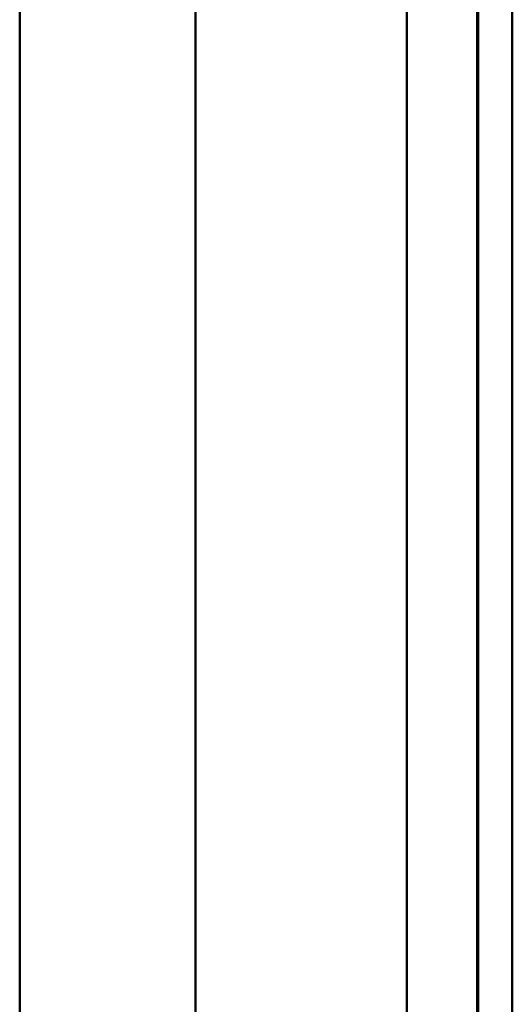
# Model space of a CAD drawing. Header units: millimetres. Extents: x 20 to 833, y 20 to 574.
# Tile 17 of 21: x 401 to 415, y 423 to 451. Entities that reach past the tile are written whole.
import ezdxf

# ---------------------------------------------------------------- set-up
doc = ezdxf.new("R2010")
doc.units = ezdxf.units.MM
doc.header["$LTSCALE"] = 2
doc.layers.add('Sichtbare Kanten(DIN)', color=7, linetype='Continuous', lineweight=50)
doc.layers.add('Sichtbare tangentiale Kanten(DIN)', color=7, linetype='Continuous', lineweight=50)

msp = doc.modelspace()

# ---------------------------------------------------------------- linework, layer by layer
at = {"layer": 'Sichtbare Kanten(DIN)'}
for p, q in [((414.001, 289.705), (414.001, 481.136)), ((414.031, 289.705), (414.031, 481.136)), ((415.001, 481.136), (415.001, 289.705)), ((401.001, 480.136), (401.001, 290.705))]:
    msp.add_line(p, q, dxfattribs=at)
at = {"layer": 'Sichtbare tangentiale Kanten(DIN)'}
for p, q in [((406.001, 480.136), (406.001, 290.705)), ((412.001, 290.705), (412.001, 480.136))]:
    msp.add_line(p, q, dxfattribs=at)

doc.saveas('drawing.dxf')
